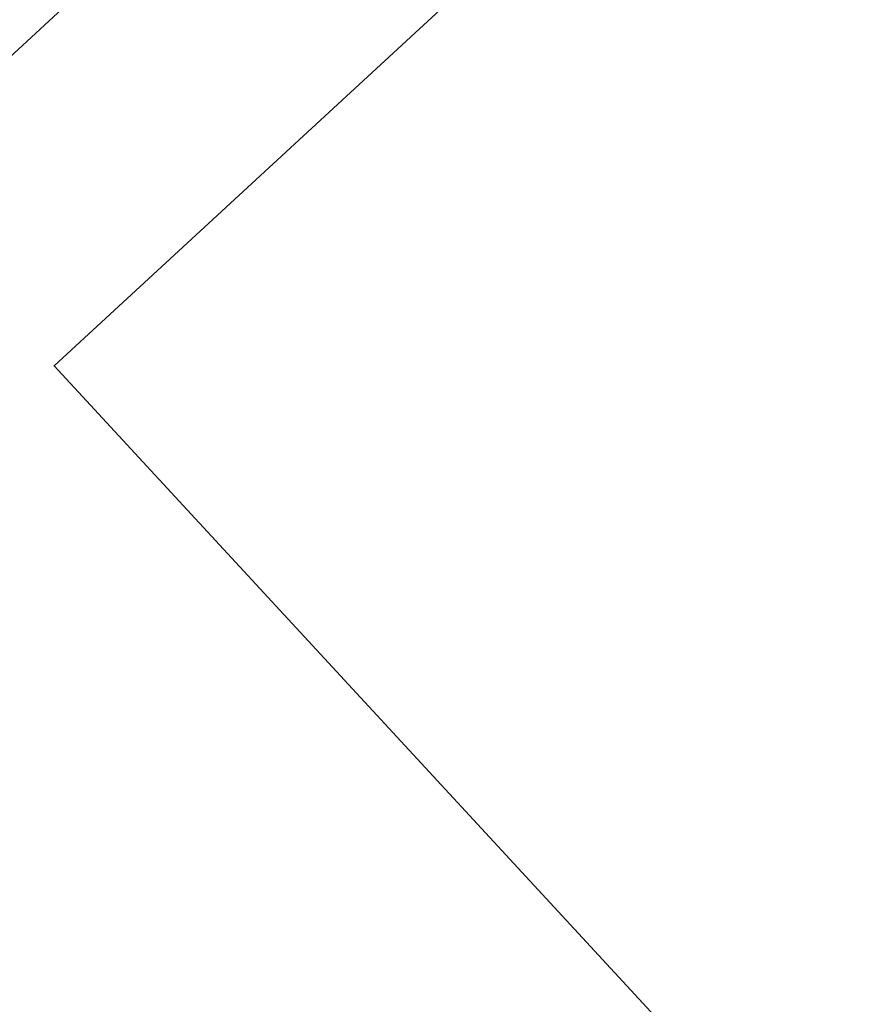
# Model space of a CAD drawing. Header units: metres. Extents: x 163543 to 168130, y 402678 to 405437.
# Tile 60 of 256: x 164388 to 164408, y 403420 to 403444. Entities that reach past the tile are written whole.
import ezdxf

# ---------------------------------------------------------------- set-up
doc = ezdxf.new("R2010")
doc.units = ezdxf.units.M
doc.layers.add('X-CA190022.004-UO-ARC_Arcering$0$N-GV-GR-GRAS-A-200 GRASMENGSEL 01 KRUIDENMENGSEL', color=44, linetype='Continuous', lineweight=18, transparency=0.5)
for name, color, linetype, lineweight in [('X-CA190022.004-UO-BGT_Ondergrond$0$GE_401_OTDErf_Vlak_GEM', 253, 'Continuous', 9), ('X-CA190022.004-UO-BGT_Ondergrond$0$GE_601_PNDgrondvlakpand_Vlak_MV_GEM', 34, 'Continuous', 35), ('X-CA190022.004-UO-KAD_Percelen$0$B-WE-KG-GRENS_PERCEEL-GV', 150, 'Continuous', 9)]:
    doc.layers.add(name, color=color, linetype=linetype, lineweight=lineweight)

msp = doc.modelspace()

# ---------------------------------------------------------------- hatches: boundary and pattern name
at = {"layer": 'X-CA190022.004-UO-ARC_Arcering$0$N-GV-GR-GRAS-A-200 GRASMENGSEL 01 KRUIDENMENGSEL'}
h = msp.add_hatch(dxfattribs=at)
h.set_pattern_fill('AGR-GRAS_02-SO', color=256, scale=0.1, pattern_type=2)
h.set_pattern_definition([(0, (0, 0), (1, 1), [0.25, -0.75]), (0, (0.5499999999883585, 0.5999999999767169), (1, 1), [0.25, -0.75]), (90, (0.1000000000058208, 0.3499999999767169), (-1, 1), [0.25, -0.75]), (90, (0.5, 0.7000000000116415), (-1, 1), [0.25, -0.75]), (45, (0.2000000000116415, 0.7000000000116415), (0, 1.000000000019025), [0.25, -1.164213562]), (135, (0.5499999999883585, 0), (-1.000000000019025, 0), [0.25, -1.164213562]), (26.56505119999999, (0.25, 0.2999999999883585), (1.000000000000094, 4.000644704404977e-10), [0.25, -1.986067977]), (26.56505119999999, (0.7000000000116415, 0.7999999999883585), (1.000000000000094, 4.000644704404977e-10), [0.25, -1.986067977]), (63.43494882, (0.7000000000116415, 0), (5.099862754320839e-11, 1.000000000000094), [0.2499999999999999, -1.986067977]), (63.43494882, (0.25, 0.4500000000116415), (5.099862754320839e-11, 1.000000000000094), [0.2499999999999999, -1.986067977]), (63.43494882, (0.6000000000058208, 0.2000000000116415), (5.099862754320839e-11, 1.000000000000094), [0.2499999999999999, -1.986067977]), (116.5650512, (0, 0.5499999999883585), (-4.000648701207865e-10, 1.000000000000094), [0.2499999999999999, -1.986067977]), (153.43494882, (0.2000000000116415, 0.1500000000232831), (-1.000000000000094, 5.099898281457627e-11), [0.25, -1.986067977])])
edge = h.paths.add_edge_path()
edge.add_line((164426.6172984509, 403420.1199052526), (164425.9477276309, 403421.4587308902))
edge.add_line((164425.9477276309, 403421.4587308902), (164396.6507062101, 403407.1993511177))
edge.add_line((164396.6507062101, 403407.1993511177), (164370.3216198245, 403394.2254529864))
edge.add_line((164370.3216198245, 403394.2254529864), (164348.1205261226, 403382.4069603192))
edge.add_line((164348.1205261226, 403382.4069603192), (164330.424991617, 403372.8461493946))
edge.add_line((164330.424991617, 403372.8461493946), (164319.1615059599, 403366.391111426))
edge.add_line((164319.1615059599, 403366.391111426), (164296.1681085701, 403352.5166521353))
edge.add_line((164296.1681085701, 403352.5166521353), (164273.3605156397, 403337.8072618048))
edge.add_line((164273.3605156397, 403337.8072618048), (164265.4739187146, 403332.5327219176))
edge.add_line((164265.4739187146, 403332.5327219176), (164256.8799450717, 403326.6287728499))
edge.add_line((164256.8799450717, 403326.6287728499), (164249.63316697, 403321.4803545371))
edge.add_line((164249.63316697, 403321.4803545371), (164244.342760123, 403317.7210371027))
edge.add_line((164244.342760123, 403317.7210371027), (164240.1558737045, 403314.6566996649))
edge.add_line((164240.1558737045, 403314.6566996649), (164232.7073893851, 403309.2031836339))
edge.add_line((164232.7073893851, 403309.2031836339), (164214.7821775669, 403295.6587971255))
edge.add_line((164214.7821775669, 403295.6587971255), (164201.5995901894, 403285.1971440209))
edge.add_arc((164265.93847002, 403204.1245929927), 103.4999999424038, 128.4353872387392, 130.6698017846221)
edge.add_line((164198.4876512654, 403282.6270581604), (164199.7611005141, 403281.0756526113))
edge.add_line((164199.7611005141, 403281.0756526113), (164205.0320948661, 403285.7871757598))
edge.add_arc((164271.6752031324, 403211.2305119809), 99.99999996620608, 128.4353872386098, 131.7922080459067, ccw=False)
edge.add_line((164209.5120342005, 403289.5614791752), (164215.7006745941, 403294.4727615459))
edge.add_line((164215.7006745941, 403294.4727615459), (164233.6026468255, 403307.9995880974))
edge.add_line((164233.6026468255, 403307.9995880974), (164241.0419990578, 403313.4464179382))
edge.add_line((164241.0419990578, 403313.4464179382), (164245.2201891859, 403316.5043906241))
edge.add_line((164245.2201891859, 403316.5043906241), (164250.5020305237, 403320.2576214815))
edge.add_line((164250.5020305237, 403320.2576214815), (164257.7390509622, 403325.3991075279))
edge.add_line((164257.7390509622, 403325.3991075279), (164266.315577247, 403331.2910704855))
edge.add_line((164266.315577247, 403331.2910704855), (164274.1840113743, 403336.5534631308))
edge.add_line((164274.1840113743, 403336.5534631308), (164296.9622607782, 403351.2439288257))
edge.add_line((164296.9622607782, 403351.2439288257), (164319.9220043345, 403365.0980810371))
edge.add_line((164319.9220043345, 403365.0980810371), (164331.1545393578, 403371.535381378))
edge.add_line((164331.1545393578, 403371.535381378), (164348.8294735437, 403381.0850620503))
edge.add_line((164348.8294735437, 403381.0850620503), (164371.0057235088, 403392.8903294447))
edge.add_line((164371.0057235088, 403392.8903294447), (164397.3105136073, 403405.8522553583))
edge.add_line((164397.3105136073, 403405.8522553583), (164426.6172984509, 403420.1199052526))

# ---------------------------------------------------------------- linework, layer by layer
at = {"layer": 'X-CA190022.004-UO-BGT_Ondergrond$0$GE_401_OTDErf_Vlak_GEM', "flags": 128}
msp.add_lwpolyline([(164421.761, 403466.361), (164425.432, 403469.756), (164446.112, 403447.391), (164445.298, 403446.627), (164448.239, 403443.423), (164447.966, 403439.1060000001), (164432.441, 403431.7420000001), (164431.438, 403431.266), (164430.171, 403432.657), (164427.425, 403430.135), (164426.84, 403430.7800000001), (164423.621, 403427.638), (164404.299, 403418.545), (164388.486, 403435.659), (164421.761, 403466.361)], dxfattribs=at)
at = {"layer": 'X-CA190022.004-UO-BGT_Ondergrond$0$GE_601_PNDgrondvlakpand_Vlak_MV_GEM', "flags": 128}
msp.add_lwpolyline([(164421.761, 403466.361), (164425.432, 403469.756), (164446.112, 403447.391), (164445.298, 403446.627), (164448.239, 403443.423), (164447.966, 403439.1060000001), (164432.441, 403431.7420000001), (164431.438, 403431.266), (164430.171, 403432.657), (164427.425, 403430.135), (164426.84, 403430.7800000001), (164423.621, 403427.638), (164404.299, 403418.545), (164388.486, 403435.659), (164421.761, 403466.361)], dxfattribs=at)
at = {"layer": 'X-CA190022.004-UO-KAD_Percelen$0$B-WE-KG-GRENS_PERCEEL-GV', "flags": 128}
for points in [[(164414.532, 403468.035), (164392.43, 403447.617), (164373.258, 403429.906), (164388.35, 403413.494), (164393.545, 403407.844), (164395.494, 403408.832), (164443.895, 403432.527), (164450.635, 403435.456), (164461.223, 403440.276), (164464.658, 403441.585), (164430.171, 403482.483)], [(164378.303, 403462.866), (164359.209, 403445.155), (164373.258, 403429.906), (164392.43, 403447.617)]]:
    msp.add_lwpolyline(points, close=True, dxfattribs=at)

doc.saveas('drawing.dxf')
